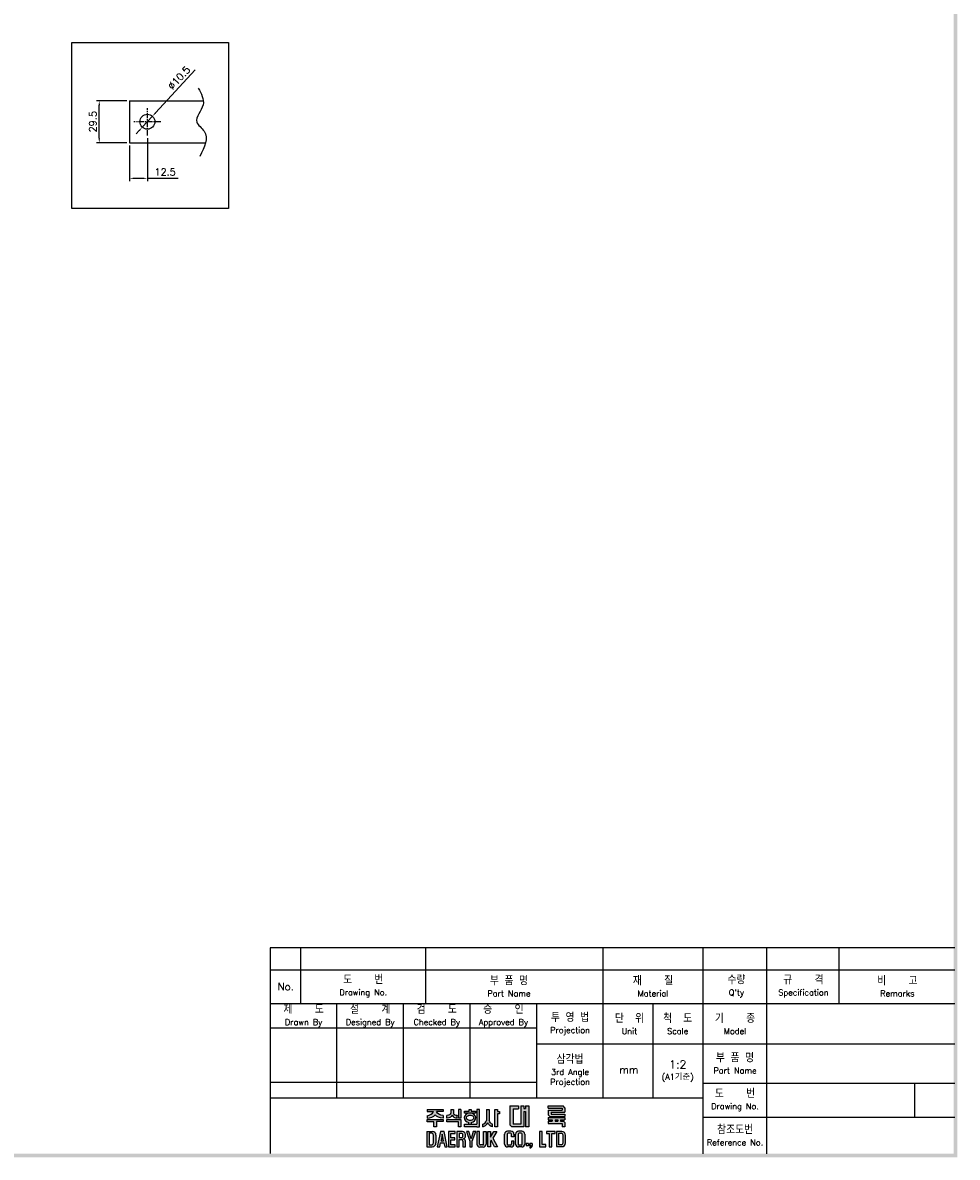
# Model space of a CAD drawing. Extents: x -402 to 2710, y -907 to 1754.
# Tile 15 of 16: x 1085 to 1742, y 253 to 1050. Entities that reach past the tile are written whole.
import ezdxf

# ---------------------------------------------------------------- set-up
doc = ezdxf.new("R2010")
doc.units = 0
doc.header["$LTSCALE"] = 3
doc.header["$MEASUREMENT"] = 0
doc.linetypes.add('CENTER', pattern=[2, 1.25, -0.25, 0.25, -0.25])
doc.layers.get('0').update_dxf_attribs({"linetype": 'CONTINUOUS'})
doc.layers.get('Defpoints').update_dxf_attribs({"linetype": 'CONTINUOUS'})
for name, color, linetype in [('cen', 1, 'CENTER'), ('di', 3, 'CONTINUOUS'), ('dimtaxt', 3, 'CONTINUOUS'), ('dwg', 7, 'CONTINUOUS')]:
    doc.layers.add(name, color=color, linetype=linetype)
doc.styles.add('KIM', font='ROMANS.shx', dxfattribs={"height": 5, "bigfont": 'GSG1.shx'})
doc.styles.get("Standard").update_dxf_attribs({"font": 'romans.shx', "height": 4, "bigfont": 'ghs.shx'})
doc.dimstyles.new('STANDARD$0', dxfattribs={"dimtxt": 5, "dimasz": 5, "dimexe": 1, "dimexo": 2, "dimgap": 2, "dimtad": 1, "dimdec": 4, "dimzin": 12, "dimdsep": 46, "dimtxsty": 'KIM', "dimcen": -1, "dimdle": 0.1, "dimadec": 0, "dimazin": 0, "dimtfac": 1, "dimtdec": 4, "dimtmove": 0, "dimatfit": 3, "dimfxl": 0, "dimtolj": 1, "dimtzin": 0, "dimarcsym": 0})
doc.dimstyles.new('STANDARD$3', dxfattribs={"dimtxt": 5, "dimasz": 5, "dimexe": 1, "dimexo": 2, "dimgap": 0.8, "dimtad": 1, "dimdec": 4, "dimdsep": 46, "dimtxsty": 'KIM', "dimcen": 0, "dimdle": 0.1, "dimadec": 0, "dimazin": 0, "dimtfac": 1, "dimtdec": 4, "dimtmove": 0, "dimatfit": 3, "dimfxl": 0, "dimtolj": 1, "dimtzin": 0, "dimarcsym": 0})

# ---------------------------------------------------------------- blocks, each defined once
blk = doc.blocks.new('*D195')
at = {"layer": 'Defpoints', "color": 0}
for p in [(1160.07, 965.71), (1172.57, 970.91), (1172.57, 940.71)]:
    blk.add_point(p, dxfattribs=at)
at = {"layer": 'di'}
for p, q in [((1172.57, 968.91), (1172.57, 938.71)), ((1160.07, 963.71), (1160.07, 938.71)), ((1163.27, 940.71), (1169.37, 940.71)), ((1172.57, 940.71), (1194.29, 940.71))]:
    blk.add_line(p, q, dxfattribs=at)
for points in [[(1163.27, 941.24), (1163.27, 940.17), (1160.07, 940.71)], [(1169.37, 941.24), (1169.37, 940.17), (1172.57, 940.71)]]:
    blk.add_solid(points, dxfattribs=at)
at = {"layer": 'di', "insert": (1185.03, 945.21), "char_height": 5, "attachment_point": 5, "style": 'KIM'}
blk.add_mtext('\\A1;12.5', dxfattribs=at)
blk = doc.blocks.new('*D196')
at = {"layer": 'Defpoints', "color": 0}
for p in [(1138.77, 995.21), (1160.07, 995.21), (1160.07, 965.71)]:
    blk.add_point(p, dxfattribs=at)
at = {"layer": 'di'}
for p, q in [((1158.07, 995.21), (1136.77, 995.21)), ((1138.77, 968.91), (1138.77, 992.01)), ((1158.07, 965.71), (1136.77, 965.71))]:
    blk.add_line(p, q, dxfattribs=at)
for points in [[(1138.24, 992.01), (1139.31, 992.01), (1138.77, 995.21)], [(1138.24, 968.91), (1139.31, 968.91), (1138.77, 965.71)]]:
    blk.add_solid(points, dxfattribs=at)
at = {"layer": 'di', "insert": (1134.27, 980.46), "char_height": 5, "attachment_point": 5, "rotation": 90, "style": 'KIM'}
blk.add_mtext('\\A1;29.5', dxfattribs=at)
blk = doc.blocks.new('*D197')
at = {"layer": 'Defpoints', "color": 0}
for p in [(1176.12, 984.32), (1169.01, 976.59)]:
    blk.add_point(p, dxfattribs=at)
at = {"layer": 'di'}
for p, q in [((1206.18, 1016.97), (1178.29, 986.67)), ((1169.01, 976.59), (1176.12, 984.32)), ((1166.84, 974.24), (1164.68, 971.88))]:
    blk.add_line(p, q, dxfattribs=at)
for points in [[(1177.9, 987.03), (1178.68, 986.31), (1176.12, 984.32)], [(1166.45, 974.6), (1167.24, 973.88), (1169.01, 976.59)]]:
    blk.add_solid(points, dxfattribs=at)
at = {"layer": 'di', "insert": (1194.82, 1011.27), "char_height": 5, "attachment_point": 5, "rotation": 47.36435, "style": 'KIM'}
blk.add_mtext('\\A1;∅10.5', dxfattribs=at)
blk = doc.blocks.new('대륙')
at = {"layer": 'dimtaxt'}
for points in [[(70.89, 12.38), (72.38, 12.38), (72.38, 13.12), (70.01, 13.12), (70.01, 8), (70.53, 7.49), (73.84, 7.49), (73.84, 11.66), (74.29, 11.66), (74.29, 7.49), (75.14, 7.49), (75.14, 13.12), (74.29, 13.12), (74.29, 12.42), (73.84, 12.42), (73.84, 13.12), (73.01, 13.12), (73.01, 8.23), (70.89, 8.23)], [(61.83, 12.19), (61.11, 12.19), (61.11, 8.2), (57.74, 8.2), (57.74, 7.47), (61.11, 7.47), (61.83, 7.47)]]:
    blk.add_hatch(color=256, dxfattribs=at).paths.add_polyline_path(points)
h = blk.add_hatch(color=256, dxfattribs=at)
h.paths.add_polyline_path([(84.17, 12.56), (84.17, 11.99), (80.38, 11.99), (80.38, 10.74), (80.81, 10.32), (84.92, 10.32), (84.92, 10.92), (81.19, 10.92), (81.19, 11.44), (84.92, 11.44), (84.92, 12.6), (84.39, 13.12), (80.36, 13.12), (80.36, 12.56)])
h.paths.add_polyline_path([(83.7, 9.41), (84.92, 9.41), (84.92, 9.97), (80.36, 9.97), (80.36, 9.41), (81.48, 9.41), (81.48, 9.04), (80.35, 9.04), (80.35, 8.42), (84.18, 8.42), (84.18, 7.49), (84.92, 7.49), (84.92, 8.64), (84.52, 9.04), (83.7, 9.04)])
h.paths.add_polyline_path([(83, 9.41), (82.23, 9.41), (82.23, 9.04), (83, 9.04)], flags=17)
h = blk.add_hatch(color=256, dxfattribs=at)
edge = h.paths.add_edge_path()
edge.add_line((51.99, 12.18), (47.65, 12.18))
edge.add_line((47.65, 12.18), (47.65, 11.59))
edge.add_line((47.65, 11.59), (49.36, 11.59))
edge.add_ellipse((47.48, 11.55), major_axis=(1.89, 0.39), ratio=0.576936, start_angle=268.0794, end_angle=342.4305, ccw=False)
edge.add_line((47.64, 10.44), (47.64, 9.87))
edge.add_ellipse((47.59, 11.36), major_axis=(2.46, 0), ratio=0.608939, start_angle=-88.7913, end_angle=-24.3158)
edge.add_ellipse((52.06, 11.36), major_axis=(-2.46, 0), ratio=0.608939, start_angle=384.3158, end_angle=448.3061)
edge.add_line((51.99, 9.87), (51.99, 10.51))
edge.add_ellipse((52.11, 11.62), major_axis=(-1.91, 0.31), ratio=0.577613, start_angle=17.5125, end_angle=91.8636, ccw=False)
edge.add_line((50.24, 11.59), (51.99, 11.59))
edge.add_line((51.99, 11.59), (51.99, 12.18))
h.paths.add_polyline_path([(52, 9.48), (47.64, 9.48), (47.64, 8.87), (49.46, 8.87), (49.46, 7.49), (50.19, 7.49), (50.19, 8.88), (52, 8.88)])
edge = h.paths.add_edge_path()
edge.add_arc((55.25, 11.18), 0.45, 180, 220.7047, ccw=False)
edge.add_line((54.8, 11.18), (54.8, 12.18))
edge.add_line((54.8, 12.18), (54.06, 12.18))
edge.add_line((54.06, 12.18), (54.06, 11.18))
edge.add_arc((53.61, 11.18), 0.45, 319.2953, 360, ccw=False)
edge.add_spline(control_points=[(53.95, 10.89), (53.94, 10.88), (53.93, 10.87), (53.83, 10.76), (53.7, 10.68), (53.03, 10.51)], knot_values=[3.761053, 3.761053, 3.761053, 3.761053, 3.807132, 3.807132, 4.298097, 4.298097, 4.298097, 4.298097], degree=3, periodic=0)
edge.add_line((53.03, 10.51), (53.03, 9.85))
edge.add_spline(control_points=[(53.03, 9.85), (53.05, 9.85), (53.06, 9.85), (53.74, 9.96), (53.94, 10.08), (54.15, 10.22), (54.2, 10.3), (54.43, 10.6)], knot_values=[3.495949, 3.495949, 3.495949, 3.495949, 3.524444, 3.524444, 4.06832, 4.06832, 4.379503, 4.379503, 4.379503, 4.379503], degree=3, periodic=0)
edge.add_spline(control_points=[(54.43, 10.6), (54.65, 10.3), (54.71, 10.22), (54.92, 10.08), (55.12, 9.96), (55.75, 9.88), (55.78, 9.87), (55.8, 9.86)], knot_values=[3.495949, 3.495949, 3.495949, 3.495949, 3.807132, 3.807132, 4.351008, 4.351008, 4.402945, 4.402945, 4.402945, 4.402945], degree=3, periodic=0)
edge.add_line((55.8, 9.86), (55.8, 10.59))
edge.add_spline(control_points=[(55.8, 10.59), (55.78, 10.59), (55.76, 10.6), (55.19, 10.66), (55.03, 10.75), (54.92, 10.87), (54.91, 10.88), (54.91, 10.89)], knot_values=[3.761053, 3.761053, 3.761053, 3.761053, 3.81299, 3.81299, 4.356866, 4.356866, 4.402945, 4.402945, 4.402945, 4.402945], degree=3, periodic=0)
h.paths.add_polyline_path([(56.82, 9.48), (53.03, 9.48), (53.03, 8.87), (56.1, 8.87), (56.1, 7.49), (56.82, 7.49)])
h.paths.add_polyline_path([(56.82, 12.19), (56.1, 12.19), (56.1, 9.87), (56.82, 9.87)])
h.paths.add_polyline_path([(60.76, 11.76), (59.58, 11.76), (59.58, 12.19), (59.05, 12.19), (59.05, 11.76), (57.74, 11.76), (57.74, 11.21), (60.76, 11.21)])
edge = h.paths.add_edge_path()
edge.add_ellipse((59.26, 9.92), major_axis=(-1.56, 0), ratio=0.830145, start_angle=101.7462, end_angle=265.4383)
edge.add_line((59.38, 11.21), (59.13, 11.21))
edge.add_ellipse((59.26, 9.92), major_axis=(1.56, 0), ratio=0.830145, start_angle=94.5617, end_angle=259.6787)
edge.add_line((58.98, 8.65), (58.98, 8.2))
edge.add_line((58.98, 8.2), (59.58, 8.2))
edge.add_line((59.58, 8.2), (59.58, 8.65))
edge = h.paths.add_edge_path(flags=16)
edge.add_spline(control_points=[(60.26, 9.92), (60.26, 10.03), (60.22, 10.15), (60.06, 10.37), (59.93, 10.48), (59.59, 10.63), (59.39, 10.66), (58.99, 10.64), (58.8, 10.59), (58.5, 10.41), (58.39, 10.3), (58.27, 10.07), (58.25, 9.96), (58.28, 9.73), (58.34, 9.62), (58.54, 9.4), (58.69, 9.3), (59.06, 9.19), (59.26, 9.17), (59.65, 9.23), (59.83, 9.31), (60.09, 9.5), (60.18, 9.62), (60.25, 9.8), (60.26, 9.86), (60.26, 9.92)], knot_values=[0, 0, 0, 0, 0.543876, 0.543876, 1.087752, 1.087752, 1.631628, 1.631628, 2.175504, 2.175504, 2.71938, 2.71938, 3.263256, 3.263256, 3.807132, 3.807132, 4.351008, 4.351008, 4.894884, 4.894884, 5.43876, 5.43876, 5.982636, 5.982636, 6.283185, 6.283185, 6.283185, 6.283185], degree=3, periodic=0)
h = blk.add_hatch(color=256, dxfattribs=at)
edge = h.paths.add_edge_path()
edge.add_line((64.41, 12.18), (63.7, 12.18))
edge.add_line((63.7, 12.18), (63.7, 9.23))
edge.add_ellipse((62.86, 9.12), major_axis=(0.66, 0.841), ratio=0.672815, start_angle=218.7862, end_angle=304.0863, ccw=False)
edge.add_line((62.7, 8.19), (62.7, 7.51))
edge.add_ellipse((63.11, 8.54), major_axis=(0.964, 0.919), ratio=0.540942, start_angle=220.7961, end_angle=301.7505)
edge.add_ellipse((64.93, 8.53), major_axis=(-0.866, 0.919), ratio=0.569913, start_angle=58.7442, end_angle=145.288)
edge.add_line((65.35, 7.49), (65.35, 8.17))
edge.add_ellipse((65.18, 9.26), major_axis=(-0.67, 1.07), ratio=0.576723, start_angle=74.3826, end_angle=142.9847, ccw=False)
edge.add_line((64.41, 9.18), (64.41, 12.18))
h.paths.add_polyline_path([(66.65, 10.99), (67.26, 10.99), (67.26, 11.63), (66.64, 11.63), (66.64, 12.18), (65.92, 12.18), (65.92, 7.49), (66.65, 7.49)])
h = blk.add_hatch(color=256, dxfattribs=at)
h.paths.add_polyline_path([(47.58, 6.25), (47.58, 2.12), (49.06, 2.12, 0.414214), (50.06, 3.12), (50.06, 5.25, 0.414214), (49.06, 6.25)])
h.paths.add_polyline_path([(48.9, 5.73, -0.414214), (49.4, 5.23), (49.4, 3.16, -0.414214), (48.9, 2.66), (48.23, 2.66), (48.23, 5.73)], flags=16)
h.paths.add_polyline_path([(50.42, 2.11), (51.1, 2.11), (51.31, 3.17), (52.21, 3.17), (52.42, 2.11), (53.1, 2.11), (52.25, 6.23), (51.27, 6.23)])
h.paths.add_polyline_path([(51.77, 5.49), (52.09, 3.74), (51.43, 3.74)], flags=16)
h.paths.add_polyline_path([(53.4, 2.11), (55.25, 2.11), (55.25, 2.66), (54.07, 2.66), (54.07, 3.99), (55.15, 3.99), (55.15, 4.52), (54.06, 4.52), (54.06, 5.7), (55.21, 5.7), (55.21, 6.25), (53.4, 6.25)])
h.paths.add_polyline_path([(55.67, 2.12), (56.33, 2.12), (56.33, 4.05), (56.93, 4.05, -0.414214), (57.33, 3.65), (57.33, 2.12), (58.02, 2.12), (58.02, 3.65, 0.276846), (57.45, 4.24, 0.25864), (58.02, 4.77), (58.02, 5.43, 0.414214), (57.22, 6.23), (55.67, 6.23)])
h.paths.add_polyline_path([(56.33, 5.71), (57.04, 5.71, -0.414214), (57.34, 5.41), (57.34, 4.86, -0.414214), (57.04, 4.56), (56.33, 4.56)], flags=16)
h.paths.add_polyline_path([(59.2, 3.57), (59.2, 2.11), (59.85, 2.11), (59.85, 3.58), (60.8, 6.24), (60.13, 6.24), (59.53, 4.27), (58.97, 6.24), (58.28, 6.24)])
h.paths.add_polyline_path([(61.13, 2.78, 0.414214), (61.88, 2.03), (62.85, 2.03, 0.414214), (63.6, 2.78), (63.6, 6.24), (62.93, 6.24), (62.93, 2.84, -0.414214), (62.68, 2.59), (62.07, 2.59, -0.414214), (61.82, 2.84), (61.82, 6.24), (61.13, 6.24)])
h.paths.add_polyline_path([(64.11, 2.12), (64.77, 2.12), (64.77, 3.42), (64.98, 3.87), (65.9, 2.12), (66.68, 2.12), (65.38, 4.46), (66.48, 6.23), (65.69, 6.23), (64.76, 4.66), (64.76, 6.23), (64.11, 6.23)])
h.paths.add_polyline_path([(68.62, 2.84, 0.414214), (69.42, 2.04), (70.32, 2.04, 0.414214), (71.12, 2.84), (71.12, 3.62), (70.47, 3.62), (70.47, 2.85, -0.414214), (70.17, 2.55), (69.58, 2.55, -0.414214), (69.28, 2.85), (69.28, 5.49, -0.414214), (69.58, 5.79), (70.16, 5.79, -0.414214), (70.46, 5.49), (70.46, 4.76), (71.12, 4.76), (71.12, 5.52, 0.414214), (70.32, 6.32), (69.42, 6.32, 0.414214), (68.62, 5.52)])
h.paths.add_polyline_path([(71.57, 2.84, 0.414214), (72.37, 2.04), (73.25, 2.04, 0.414214), (74.05, 2.84), (74.05, 5.52, 0.414214), (73.25, 6.32), (72.37, 6.32, 0.414214), (71.57, 5.52)])
h.paths.add_polyline_path([(72.23, 5.5, -0.414214), (72.53, 5.8), (73.09, 5.8, -0.414214), (73.39, 5.5), (73.39, 2.85, -0.414214), (73.09, 2.55), (72.53, 2.55, -0.414214), (72.23, 2.85)], flags=16)
h.paths.add_polyline_path([(74.42, 2.34), (75.05, 2.34), (75.05, 2.98), (74.42, 2.98)])
h.paths.add_polyline_path([(75.76, 2.34, -0.316213), (75.39, 2.07), (75.39, 1.77, 0.409412), (76.08, 2.47), (76.08, 2.98), (75.39, 2.98), (75.39, 2.34)])
h.paths.add_polyline_path([(78.08, 2.12), (79.79, 2.12), (79.79, 2.67), (78.75, 2.67), (78.75, 6.24), (78.08, 6.24)])
h.paths.add_polyline_path([(80.68, 2.12), (81.35, 2.12), (81.35, 5.7), (82.27, 5.7), (82.27, 6.24), (79.92, 6.24), (79.92, 5.7), (80.68, 5.7)])
h.paths.add_polyline_path([(82.59, 2.13), (84.07, 2.13, 0.414214), (85.07, 3.13), (85.07, 5.24, 0.414214), (84.07, 6.24), (82.59, 6.24)])
h.paths.add_polyline_path([(83.24, 5.73), (83.9, 5.73, -0.414214), (84.4, 5.23), (84.4, 3.15, -0.414214), (83.9, 2.65), (83.24, 2.65)], flags=16)
for p, q in [((70.01, 13.12), (70.01, 8)), ((70.01, 13.12), (72.38, 13.12)), ((70.89, 12.38), (70.89, 8.23)), ((70.89, 12.38), (72.38, 12.38)), ((72.38, 13.12), (72.38, 12.38)), ((73.01, 13.12), (73.01, 8.23)), ((73.01, 13.12), (73.84, 13.12)), ((73.84, 13.12), (73.84, 12.42)), ((73.84, 12.42), (74.29, 12.42)), ((74.29, 13.12), (75.14, 13.12)), ((74.29, 13.12), (74.29, 12.42)), ((75.14, 13.12), (75.14, 7.49)), ((80.36, 13.12), (84.39, 13.12)), ((80.36, 12.56), (80.36, 13.12)), ((80.36, 12.56), (84.17, 12.56)), ((84.17, 12.56), (84.17, 11.99)), ((84.92, 12.6), (84.39, 13.12)), ((84.92, 12.6), (84.92, 11.44)), ((47.64, 10.44), (47.64, 9.87)), ((47.64, 9.48), (52, 9.48)), ((47.64, 8.87), (47.64, 9.48)), ((47.65, 12.18), (51.99, 12.18)), ((47.65, 12.18), (47.65, 11.59)), ((47.65, 11.59), (49.36, 11.59)), ((51.99, 11.59), (50.24, 11.59)), ((51.99, 12.18), (51.99, 11.59)), ((51.99, 10.51), (51.99, 9.87)), ((52, 9.48), (52, 8.88)), ((53.03, 9.85), (53.03, 10.51)), ((53.03, 9.48), (56.82, 9.48)), ((53.03, 8.87), (53.03, 9.48)), ((54.06, 12.18), (54.8, 12.18)), ((54.06, 12.18), (54.06, 11.18)), ((54.8, 12.18), (54.8, 11.18)), ((55.8, 9.86), (55.8, 10.59)), ((56.82, 12.19), (56.1, 12.19)), ((56.1, 12.19), (56.1, 9.87)), ((56.82, 9.87), (56.1, 9.87)), ((56.82, 12.19), (56.82, 9.87)), ((56.82, 9.48), (56.82, 7.49)), ((57.74, 11.76), (59.05, 11.76)), ((57.74, 11.21), (57.74, 11.76)), ((60.76, 11.21), (57.74, 11.21)), ((59.05, 11.76), (59.05, 12.19)), ((59.05, 12.19), (59.58, 12.19)), ((59.58, 12.19), (59.58, 11.76)), ((59.58, 11.76), (60.76, 11.76)), ((60.76, 11.76), (60.76, 11.21)), ((61.11, 12.19), (61.11, 8.2)), ((61.83, 12.19), (61.11, 12.19)), ((61.83, 7.47), (61.83, 12.19)), ((63.7, 12.18), (64.41, 12.18)), ((63.7, 12.18), (63.7, 9.23)), ((64.41, 12.18), (64.41, 9.18)), ((65.92, 7.49), (65.92, 12.18)), ((65.92, 12.18), (66.64, 12.18)), ((66.64, 12.18), (66.64, 11.63)), ((66.64, 11.63), (67.26, 11.63)), ((66.65, 10.99), (66.65, 7.49)), ((67.26, 10.99), (66.65, 10.99)), ((67.26, 11.63), (67.26, 10.99)), ((73.84, 11.66), (73.84, 7.49)), ((73.84, 11.66), (74.29, 11.66)), ((74.29, 11.66), (74.29, 7.49)), ((80.36, 9.97), (84.92, 9.97)), ((80.36, 9.97), (80.36, 9.41)), ((80.36, 9.41), (81.48, 9.41)), ((80.38, 11.99), (84.17, 11.99)), ((80.38, 11.99), (80.38, 10.74)), ((80.81, 10.32), (80.38, 10.74)), ((80.81, 10.32), (84.92, 10.32)), ((81.19, 11.44), (84.92, 11.44)), ((81.19, 11.44), (81.19, 10.92)), ((81.19, 10.92), (84.92, 10.92)), ((81.48, 9.41), (81.48, 9.04)), ((82.23, 9.41), (83, 9.41)), ((82.23, 9.41), (82.23, 9.04)), ((83, 9.41), (83, 9.04)), ((83.7, 9.41), (84.92, 9.41)), ((83.7, 9.41), (83.7, 9.04)), ((84.92, 10.92), (84.92, 10.32)), ((84.92, 9.97), (84.92, 9.41)), ((47.58, 6.25), (47.58, 2.12)), ((47.58, 6.25), (49.06, 6.25)), ((49.46, 8.87), (47.64, 8.87)), ((49.46, 7.49), (49.46, 8.87)), ((50.19, 7.49), (49.46, 7.49)), ((50.19, 8.88), (50.19, 7.49)), ((52, 8.88), (50.19, 8.88)), ((51.27, 6.23), (50.42, 2.11)), ((52.25, 6.23), (51.27, 6.23)), ((53.1, 2.11), (52.25, 6.23)), ((56.1, 8.87), (53.03, 8.87)), ((55.21, 6.25), (53.4, 6.25)), ((53.4, 6.25), (53.4, 2.11)), ((55.21, 5.7), (55.21, 6.25)), ((55.67, 6.23), (55.67, 2.12)), ((57.22, 6.23), (55.67, 6.23)), ((56.1, 7.49), (56.1, 8.87)), ((56.82, 7.49), (56.1, 7.49)), ((57.74, 8.2), (61.11, 8.2)), ((57.74, 7.47), (57.74, 8.2)), ((61.11, 7.47), (57.74, 7.47)), ((58.97, 6.24), (58.28, 6.24)), ((58.28, 6.24), (59.2, 3.57)), ((59.53, 4.27), (58.97, 6.24)), ((58.98, 8.2), (58.98, 8.65)), ((60.13, 6.24), (59.53, 4.27)), ((59.58, 8.65), (59.58, 8.2)), ((59.85, 3.58), (60.8, 6.24)), ((60.8, 6.24), (60.13, 6.24)), ((61.11, 7.47), (61.83, 7.47)), ((61.13, 6.24), (61.13, 2.78)), ((61.82, 6.24), (61.13, 6.24)), ((61.82, 2.84), (61.82, 6.24)), ((62.7, 7.51), (62.7, 8.19)), ((62.93, 2.84), (62.93, 6.24)), ((62.93, 6.24), (63.6, 6.24)), ((63.6, 6.24), (63.6, 2.78)), ((64.11, 2.12), (64.11, 6.23)), ((64.11, 6.23), (64.76, 6.23)), ((64.76, 4.66), (65.69, 6.23)), ((64.76, 6.23), (64.76, 4.66)), ((65.35, 7.49), (65.35, 8.17)), ((66.48, 6.23), (65.38, 4.46)), ((65.69, 6.23), (66.48, 6.23)), ((66.65, 7.49), (65.92, 7.49)), ((70.32, 6.32), (69.42, 6.32)), ((70.53, 7.49), (70.01, 8)), ((73.84, 7.49), (70.53, 7.49)), ((73.01, 8.23), (70.89, 8.23)), ((73.25, 6.32), (72.37, 6.32)), ((75.14, 7.49), (74.29, 7.49)), ((78.08, 6.24), (78.08, 2.12)), ((78.75, 6.24), (78.08, 6.24)), ((78.75, 2.67), (78.75, 6.24)), ((82.27, 6.24), (79.92, 6.24)), ((79.92, 6.24), (79.92, 5.7)), ((80.35, 9.04), (81.48, 9.04)), ((80.35, 9.04), (80.35, 8.42)), ((80.35, 8.42), (84.18, 8.42)), ((82.23, 9.04), (83, 9.04)), ((82.27, 5.7), (82.27, 6.24)), ((82.59, 6.24), (82.59, 2.13)), ((84.07, 6.24), (82.59, 6.24)), ((83.7, 9.04), (84.52, 9.04)), ((84.18, 8.42), (84.18, 7.49)), ((84.92, 7.49), (84.18, 7.49)), ((84.92, 8.64), (84.52, 9.04)), ((84.92, 8.64), (84.92, 7.49)), ((48.23, 5.73), (48.23, 2.66)), ((48.9, 5.73), (48.23, 5.73)), ((49.4, 3.16), (49.4, 5.23)), ((50.06, 5.25), (50.06, 3.12)), ((51.1, 2.11), (51.31, 3.17)), ((51.31, 3.17), (52.21, 3.17)), ((51.77, 5.49), (51.43, 3.74)), ((51.43, 3.74), (52.09, 3.74)), ((52.09, 3.74), (51.77, 5.49)), ((52.21, 3.17), (52.42, 2.11)), ((54.06, 5.7), (55.21, 5.7)), ((54.06, 4.52), (54.06, 5.7)), ((55.15, 4.52), (54.06, 4.52)), ((54.07, 3.99), (55.15, 3.99)), ((54.07, 2.66), (54.07, 3.99)), ((55.15, 3.99), (55.15, 4.52)), ((56.33, 5.71), (56.33, 4.56)), ((57.04, 5.71), (56.33, 5.71)), ((56.33, 4.56), (57.04, 4.56)), ((56.33, 2.12), (56.33, 4.05)), ((56.33, 4.05), (56.93, 4.05)), ((57.33, 3.65), (57.33, 2.12)), ((57.34, 4.86), (57.34, 5.41)), ((58.02, 4.77), (58.02, 5.43)), ((58.02, 2.12), (58.02, 3.65)), ((59.2, 3.57), (59.2, 2.11)), ((59.85, 2.11), (59.85, 3.58)), ((64.98, 3.87), (64.77, 3.42)), ((64.77, 3.42), (64.77, 2.12)), ((65.9, 2.12), (64.98, 3.87)), ((65.38, 4.46), (66.68, 2.12)), ((68.62, 2.84), (68.62, 5.52)), ((69.28, 5.49), (69.28, 2.85)), ((70.16, 5.79), (69.58, 5.79)), ((70.46, 4.76), (70.46, 5.49)), ((71.12, 4.76), (70.46, 4.76)), ((70.47, 3.62), (70.47, 2.85)), ((71.12, 3.62), (70.47, 3.62)), ((71.12, 5.52), (71.12, 4.76)), ((71.12, 2.84), (71.12, 3.62)), ((71.57, 2.84), (71.57, 5.52)), ((72.23, 5.5), (72.23, 2.85)), ((73.09, 5.8), (72.53, 5.8)), ((73.39, 2.85), (73.39, 5.5)), ((74.05, 5.52), (74.05, 2.84)), ((79.92, 5.7), (80.68, 5.7)), ((80.68, 5.7), (80.68, 2.12)), ((81.35, 2.12), (81.35, 5.7)), ((81.35, 5.7), (82.27, 5.7)), ((83.24, 2.65), (83.24, 5.73)), ((83.24, 5.73), (83.9, 5.73)), ((84.4, 3.15), (84.4, 5.23)), ((85.07, 3.13), (85.07, 5.24)), ((47.58, 2.12), (49.06, 2.12)), ((48.23, 2.66), (48.9, 2.66)), ((50.42, 2.11), (51.1, 2.11)), ((52.42, 2.11), (53.1, 2.11)), ((53.4, 2.11), (55.25, 2.11)), ((55.25, 2.66), (54.07, 2.66)), ((55.25, 2.11), (55.25, 2.66)), ((55.67, 2.12), (56.33, 2.12)), ((57.33, 2.12), (58.02, 2.12)), ((59.2, 2.11), (59.85, 2.11)), ((62.85, 2.03), (61.88, 2.03)), ((62.68, 2.59), (62.07, 2.59)), ((64.77, 2.12), (64.11, 2.12)), ((66.68, 2.12), (65.9, 2.12)), ((70.32, 2.04), (69.42, 2.04)), ((70.17, 2.55), (69.58, 2.55)), ((73.25, 2.04), (72.37, 2.04)), ((73.09, 2.55), (72.53, 2.55)), ((74.42, 2.98), (74.42, 2.34)), ((75.05, 2.98), (74.42, 2.98)), ((75.05, 2.34), (74.42, 2.34)), ((75.05, 2.98), (75.05, 2.34)), ((75.39, 2.98), (75.39, 2.34)), ((76.08, 2.98), (75.39, 2.98)), ((75.76, 2.34), (75.39, 2.34)), ((75.39, 2.07), (75.39, 1.77)), ((76.08, 2.98), (76.08, 2.47)), ((78.08, 2.12), (79.79, 2.12)), ((79.79, 2.67), (78.75, 2.67)), ((79.79, 2.12), (79.79, 2.67)), ((80.68, 2.12), (81.35, 2.12)), ((82.59, 2.13), (84.07, 2.13)), ((83.9, 2.65), (83.24, 2.65))]:
    blk.add_line(p, q, dxfattribs=at)
for centre, radius, start, end in [((53.61, 11.18), 0.45, 319.2953, 360), ((55.25, 11.18), 0.45, 180, 220.7047), ((49.06, 5.25), 1, 0, 90), ((57.22, 5.43), 0.8, 0, 90), ((69.42, 5.52), 0.8, 90, 180), ((70.32, 5.52), 0.8, 0, 90), ((72.37, 5.52), 0.8, 90, 180), ((73.25, 5.52), 0.8, 0, 90), ((84.07, 5.24), 1, 0, 90), ((48.9, 5.23), 0.5, 0, 90), ((48.9, 3.16), 0.5, 270, 0), ((49.06, 3.12), 1, 270, 0), ((57.22, 4.85), 0.8, 270, 270), ((56.93, 3.65), 0.4, 0, 90), ((57.04, 5.41), 0.3, 0, 90), ((57.04, 4.86), 0.3, 270, 0), ((57.26, 5.02), 0.8, 283.6828, 341.6876), ((57.24, 3.47), 0.8, 12.921, 74.819), ((69.58, 5.49), 0.3, 90, 180), ((70.16, 5.49), 0.3, 0, 90), ((72.53, 5.5), 0.3, 90, 180), ((73.09, 5.5), 0.3, 0, 90), ((83.9, 5.23), 0.5, 0, 90), ((83.9, 3.15), 0.5, 270, 0), ((84.07, 3.13), 1, 270, 0), ((61.88, 2.78), 0.75, 180, 270), ((62.07, 2.84), 0.25, 180, 270), ((62.68, 2.84), 0.25, 270, 0), ((62.85, 2.78), 0.75, 270, 0), ((69.42, 2.84), 0.8, 180, 270), ((69.58, 2.85), 0.3, 180, 270), ((70.17, 2.85), 0.3, 270, 0), ((70.32, 2.84), 0.8, 270, 0), ((72.37, 2.84), 0.8, 180, 270), ((72.53, 2.85), 0.3, 180, 270), ((73.09, 2.85), 0.3, 270, 0), ((73.25, 2.84), 0.8, 270, 0), ((75.38, 2.47), 0.7, 270.9408, 0), ((75.38, 2.47), 0.4, 271.6466, 341.8371)]:
    blk.add_arc(centre, radius, start, end, dxfattribs=at)
for centre, major_axis, ratio, start_param, end_param in [((47.48, 11.55), (1.89, 0.39), 0.576936, 4.678869, 5.97654), ((47.59, 11.36), (-2.46, 0), 0.608939, 1.591893, 2.717202), ((59.26, 9.92), (1.56, 0), 0.830145, 1.650413, 4.532248), ((59.26, 9.92), (-1.56, 0), 0.830145, 1.775806, 4.632772), ((62.86, 9.12), (0.66, 0.841), 0.672815, 3.81854, 5.307307), ((63.11, 8.54), (0.964, 0.919), 0.540942, 3.853619, 5.26654)]:
    blk.add_ellipse(centre, major_axis=major_axis, ratio=ratio, start_param=start_param, end_param=end_param, dxfattribs=at)
at = {"layer": 'dimtaxt', "extrusion": (0, 0, -1)}
for centre, major_axis, ratio, start_param, end_param in [((52.06, 11.36), (-2.46, 0), 0.608939, -1.541231, -0.42439), ((52.11, 11.62), (-1.91, 0.31), 0.577613, 4.679864, 5.977535), ((64.93, 8.53), (-0.866, 0.919), 0.569913, 3.747431, 5.257905), ((65.18, 9.26), (-0.67, 1.07), 0.576723, 3.787632, 4.984965)]:
    blk.add_ellipse(centre, major_axis=major_axis, ratio=ratio, start_param=start_param, end_param=end_param, dxfattribs=at)
at = {"layer": 'dimtaxt'}
for points, knots in [([(53.95, 10.89), (53.94, 10.88), (53.93, 10.87), (53.83, 10.76), (53.7, 10.68), (53.03, 10.51)], [3.7610527, 3.7610527, 3.7610527, 3.7610527, 3.8071317, 3.8071317, 4.2980967, 4.2980967, 4.2980967, 4.2980967]), ([(54.43, 10.6), (54.2, 10.3), (54.15, 10.22), (53.94, 10.08), (53.74, 9.96), (53.06, 9.85), (53.05, 9.85), (53.03, 9.85)], [3.4959493, 3.4959493, 3.4959493, 3.4959493, 3.8071317, 3.8071317, 4.3510077, 4.3510077, 4.3795026, 4.3795026, 4.3795026, 4.3795026]), ([(54.43, 10.6), (54.65, 10.3), (54.71, 10.22), (54.92, 10.08), (55.12, 9.96), (55.75, 9.88), (55.78, 9.87), (55.8, 9.86)], [3.4959493, 3.4959493, 3.4959493, 3.4959493, 3.8071317, 3.8071317, 4.3510077, 4.3510077, 4.4029453, 4.4029453, 4.4029453, 4.4029453]), ([(54.91, 10.89), (54.91, 10.88), (54.92, 10.87), (55.03, 10.75), (55.19, 10.66), (55.76, 10.6), (55.78, 10.59), (55.8, 10.59)], [3.7610527, 3.7610527, 3.7610527, 3.7610527, 3.8071317, 3.8071317, 4.3510077, 4.3510077, 4.4029453, 4.4029453, 4.4029453, 4.4029453]), ([(60.26, 9.92), (60.26, 10.03), (60.22, 10.15), (60.06, 10.37), (59.93, 10.48), (59.59, 10.63), (59.39, 10.66), (58.99, 10.64), (58.8, 10.59), (58.5, 10.41), (58.39, 10.3), (58.27, 10.07), (58.25, 9.96), (58.28, 9.73), (58.34, 9.62), (58.54, 9.4), (58.69, 9.3), (59.06, 9.19), (59.26, 9.17), (59.65, 9.23), (59.83, 9.31), (60.09, 9.5), (60.18, 9.62), (60.25, 9.8), (60.26, 9.86), (60.26, 9.92)], [0, 0, 0, 0, 0.543876, 0.543876, 1.087752, 1.087752, 1.631628, 1.631628, 2.175504, 2.175504, 2.71938, 2.71938, 3.263256, 3.263256, 3.807132, 3.807132, 4.351008, 4.351008, 4.894884, 4.894884, 5.43876, 5.43876, 5.982636, 5.982636, 6.283185, 6.283185, 6.283185, 6.283185])]:
    blk.add_open_spline(points, degree=3, knots=knots, dxfattribs=at)

msp = doc.modelspace()

# ---------------------------------------------------------------- linework, layer by layer
for p, q in [((1160.068, 995.206), (1160.068, 965.706)), ((1160.068, 995.206), (1211.892, 995.206)), ((1160.068, 965.706), (1213.468, 965.706))]:
    msp.add_line(p, q)
msp.add_circle((1172.568, 980.456), 5.25)
at = {"layer": 'cen'}
for p, q in [((1172.568, 970.909), (1172.568, 990.002)), ((1182.114, 980.456), (1163.021, 980.456))]:
    msp.add_line(p, q, dxfattribs=at)
at = {"layer": 'di'}
msp.add_lwpolyline([(1119.497, 1036.148), (1229.604, 1036.148), (1229.604, 919.513), (1119.497, 919.513)], close=True, dxfattribs=at)
msp.add_spline([(1208.367, 1004.146), (1211.69, 992.338), (1207.315, 980.263), (1212.511, 973.803), (1209.369, 956.116)], degree=3, dxfattribs=at)
at = {"layer": 'dimtaxt'}
for p, q in [((1739.954, 400.099), (1258.954, 400.099)), ((1258.954, 400.099), (1258.954, 255.53)), ((1280.332, 361.048), (1280.332, 400.048)), ((1368.154, 361.099), (1368.154, 400.099)), ((1492.954, 361.099), (1492.954, 400.099)), ((1563.154, 361.099), (1563.154, 400.099)), ((1607.851, 361.099), (1607.851, 400.099)), ((1658.657, 361.099), (1658.657, 400.099)), ((1739.954, 384.499), (1258.954, 384.499)), ((1305.754, 294.481), (1305.754, 360.668)), ((1352.554, 294.481), (1352.554, 360.668)), ((1399.354, 294.481), (1399.354, 360.668)), ((1446.154, 294.481), (1446.154, 360.668)), ((1492.954, 294.481), (1492.954, 360.668)), ((1528.054, 294.481), (1528.054, 360.668)), ((1563.154, 255.434), (1563.154, 360.668)), ((1607.851, 255.434), (1607.851, 360.668)), ((1446.154, 343.702), (1259.061, 343.702)), ((1739.954, 332.424), (1446.154, 332.424)), ((1446.154, 305.465), (1259.119, 305.465)), ((1739.954, 304.843), (1563.154, 304.843)), ((1711.851, 280.822), (1711.851, 304.843)), ((1563.154, 294.481), (1258.954, 294.481)), ((1739.954, 280.822), (1563.154, 280.822))]:
    msp.add_line(p, q, dxfattribs=at)
at = {"layer": 'dwg'}
msp.add_line((1739.954, 360.668), (1258.954, 360.668), dxfattribs=at)
for points in [[(1741.681, 1745.33), (1739.081, 1742.73), (1741.681, 252.93), (1739.081, 255.53)], [(1259.381, 361.058), (1259.381, 360.278), (1739.304, 361.058), (1739.304, 360.278)], [(1741.681, 252.93), (1739.081, 255.53), (-379.919, 252.93), (-377.319, 255.53)]]:
    msp.add_trace(points, dxfattribs=at)

# ---------------------------------------------------------------- block references
at = {"layer": 'di', "xscale": 2.6, "yscale": 2.6, "zscale": 2.6}
msp.add_blockref('대륙', (1245.214, 254.883), dxfattribs=at)

# ---------------------------------------------------------------- texts
at = {"layer": 'di', "attachment_point": 5}
for s, insert, char_height, width in [('No.', (1269.856, 372.886), 5.2, 20.95107), ('{\\H1.1x;도    번\\P\\H0.72727x;Drawing No.}', (1324.243, 372.886), 5.2, 87.8216), ('{\\H1.1x;부 품 명\\P\\H0.72727x;Part Name}', (1426.654, 372.799), 5.2, 117), ('{\\H1.1x;재    질\\P\\H0.72727x;Material}', (1527.849, 372.799), 5.2, 71.60657), ("{\\H1.1x;수량\\P\\H0.72727x;Q'ty}", (1586.478, 372.799), 5.2, 24.59343), ('{\\H1.1x;규    격\\P\\H0.72727x;Specification}', (1633.551, 372.799), 5.2, 70.2), ('{\\H1.1x;비    고\\P\\H0.72727x;Remarks}', (1699.592, 372.799), 5.2, 101.4), ('{\\H1.1x;제    도\\P\\H0.72727x;Drawn By}', (1282.354, 351.99), 5.2, 46.8), ('{\\H1.1x;설    계}\\P{\\H0.8x;Designed By}', (1329.154, 351.99), 5.2, 46.8), ('{\\H1.1x;검    도\\P\\H0.72727x;Checked By}', (1375.954, 351.99), 5.2, 46.8), ('승    인\\P{\\H0.72727x;Approved By}', (1422.754, 351.99), 5.72, 46.8), ('투 영 법\\P{\\H0.72727x;Projection}', (1469.554, 346.351), 5.72, 46.8), ('{\\H1.1x;단  위}\\P{\\H0.8x;Unit}', (1511.305, 346.351), 5.2, 41.6), ('{\\H1.1x;척  도\\P\\H0.72727x;Scale}', (1545.21, 346.351), 5.2, 41.6), ('기    종\\P{\\H0.72727x;Model}', (1585.502, 346.351), 5.72, 44.69723), ('{\\H1.1x;삼각법\\H0.45455x;\\P\\H1.6x;3rd Angle\\PProjection}', (1469.554, 313.452), 5.2, 46.8), ('부 품 명\\P{\\H0.72727x;Part Name}', (1585.502, 318.634), 5.72, 44.69723), ('도    번\\P{\\H0.72727x;Drawing No.}', (1585.502, 292.833), 5.72, 44.69723), ('참조도번\\P{\\H0.72727x;Reference No.}', (1585.502, 268.176), 5.72, 44.69723)]:
    msp.add_mtext(s, dxfattribs=dict(at, insert=insert, char_height=char_height, width=width))
at = {"layer": 'dimtaxt'}
msp.add_text('mm', height=5.2, dxfattribs=at).set_placement((1504.23, 311.788))
at = {"layer": 'dimtaxt', "insert": (1545.21, 313.452), "char_height": 5.72, "width": 41.6, "attachment_point": 5}
msp.add_mtext('1:2\\P{\\H0.72727x;(A1기준)}', dxfattribs=at)

# ---------------------------------------------------------------- dimensions: what is measured, and where the dimension line sits
at = {"layer": 'di'}
dim = msp.add_diameter_dim_2p(p1=(1169.012, 976.593), p2=(1176.124, 984.318), dimstyle='STANDARD$3', override={"dimtxt": 4, "dimasz": 3.2, "dimexe": 2, "dimgap": 2, "dimdec": 2, "dimclrd": 256, "dimclre": 256, "dimclrt": 256, "dimadec": 2, "dimazin": 2, "dimtfac": 0.6, "dimtdec": 2, "dimtzin": 8, "dimlwd": 65535, "dimlwe": 65535, "dimarcsym": 1}, dxfattribs=at)
dim.commit()
dim.dimension.update_dxf_attribs({"geometry": '*D197', "text_midpoint": (1198.135, 1008.225), "dimtype": 163})
dim = msp.add_linear_dim(base=(1138.774, 995.206), p1=(1160.068, 965.706), p2=(1160.068, 995.206), angle=90, dimstyle='STANDARD$0', override={"dimtxt": 4, "dimasz": 3.2, "dimexe": 2, "dimdec": 2, "dimzin": 8, "dimcen": 0, "dimclrd": 256, "dimclre": 256, "dimclrt": 256, "dimadec": 2, "dimazin": 2, "dimtfac": 0.6, "dimtdec": 2, "dimtzin": 8, "dimlwd": 65535, "dimlwe": 65535, "dimarcsym": 1}, dxfattribs=at)
dim.commit()
dim.dimension.update_dxf_attribs({"geometry": '*D196', "text_midpoint": (1134.274, 980.456)})
dim = msp.add_linear_dim(base=(1172.568, 940.705), p1=(1160.068, 965.706), p2=(1172.568, 970.909), dimstyle='STANDARD$0', override={"dimtxt": 4, "dimasz": 3.2, "dimexe": 2, "dimdec": 2, "dimzin": 8, "dimcen": 0, "dimclrd": 256, "dimclre": 256, "dimclrt": 256, "dimadec": 2, "dimazin": 2, "dimtfac": 0.6, "dimtdec": 2, "dimtzin": 8, "dimlwd": 65535, "dimlwe": 65535, "dimarcsym": 1}, dxfattribs=at)
dim.commit()
dim.dimension.update_dxf_attribs({"geometry": '*D195', "text_midpoint": (1185.029, 945.205)})

doc.saveas('drawing.dxf')
